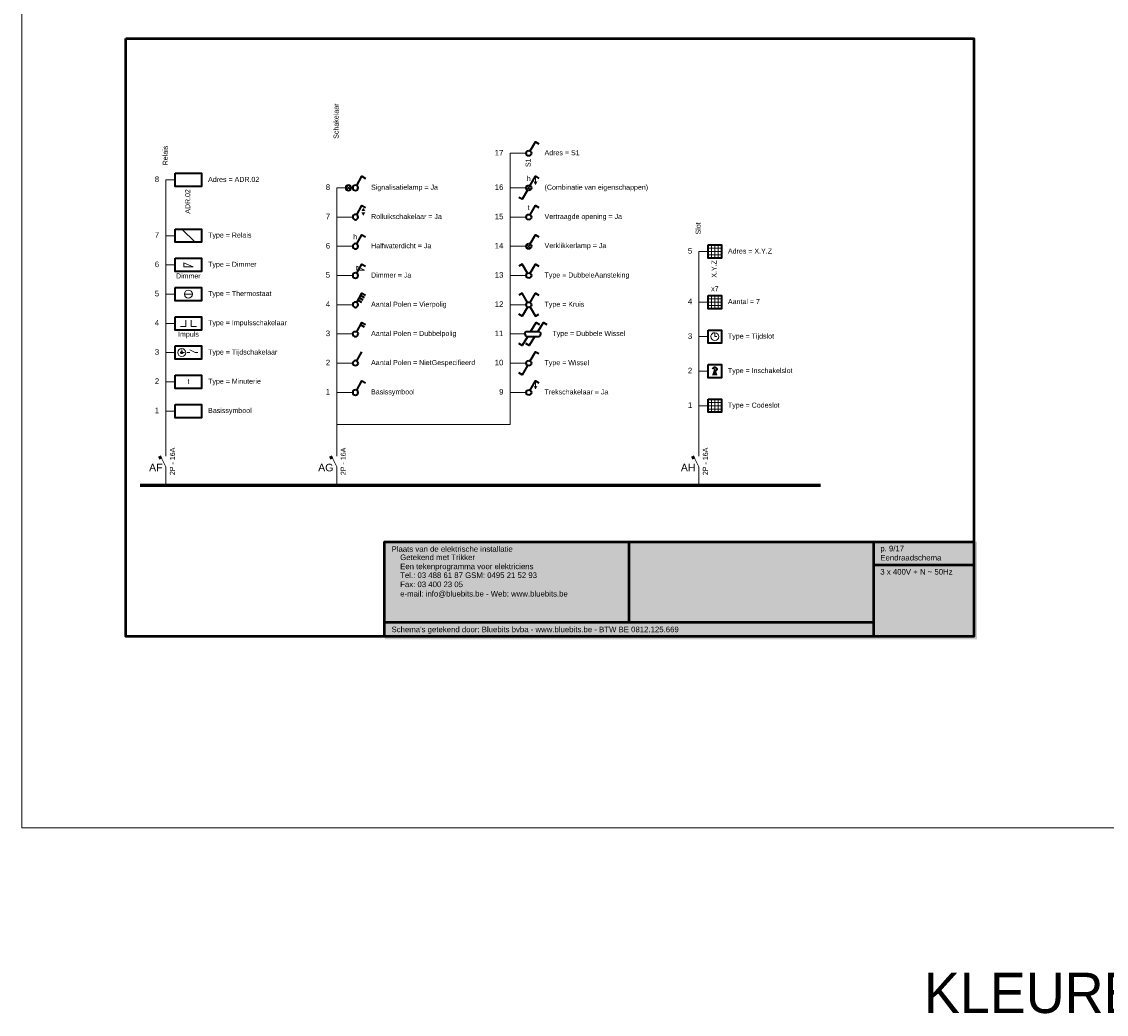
# Model space of a CAD drawing. Header units: millimetres. Extents: x 0 to 10560344, y -63228 to 177747.
# Tile 3 of 126: x 102466 to 109892, y -50602 to -43806. Entities that reach past the tile are written whole.
import ezdxf

# ---------------------------------------------------------------- set-up
doc = ezdxf.new("R2010")
doc.units = ezdxf.units.MM
for name, color, linetype in [('PDF11_Geometry', 7, 'Continuous'), ('PDF11_Solid Fills', 7, 'Continuous'), ('PDF11_Text', 7, 'Continuous')]:
    doc.layers.add(name, color=color, linetype=linetype)
doc.layers.add('text018', color=1, linetype='Continuous', lineweight=20)
doc.layers.add('xx HIDDEN', color=30, linetype='Continuous', lineweight=0, plot=False)
doc.styles.add('mvd', font='GOTHIC.TTF')
doc.styles.add('PDF Arial', font='arial.ttf')
doc.styles.add('PDF Arial Italic', font='txt')

msp = doc.modelspace()

# ---------------------------------------------------------------- linework, layer by layer
at = {"layer": 'PDF11_Geometry', "lineweight": 50}
msp.add_lwpolyline([(103180, -43921.7), (108985.8, -43921.7), (108985.8, -48015.1), (103180, -48015.1)], close=True, dxfattribs=at)
at = {"layer": 'PDF11_Geometry', "lineweight": 35}
for points in [[(105946.7, -44690.9), (105983.3, -44627.6), (106006.7, -44641.7)], [(104760, -44927.6), (104795.8, -44864.2), (104820, -44878.4)], [(105946.7, -44927.6), (105983.3, -44864.2), (106006.7, -44878.4)], [(105929.2, -44959.2), (105892.5, -45021.7), (105869.2, -45008.4)], [(104760, -45127.6), (104795.8, -45064.2), (104820, -45078.4)], [(105946.7, -45127.6), (105983.3, -45064.2), (106006.7, -45078.4)], [(104760, -45327.6), (104795.8, -45264.2), (104820, -45278.4)], [(105946.7, -45327.6), (105983.3, -45264.2), (106006.7, -45278.4)], [(104760, -45527.6), (104795.8, -45465.1), (104820, -45478.4)], [(105929.2, -45527.6), (105892.5, -45465.1), (105869.2, -45478.4)], [(105946.7, -45527.6), (105983.3, -45465.1), (106006.7, -45478.4)], [(104760, -45727.6), (104795.8, -45665.1), (104820, -45678.4)], [(105929.2, -45727.6), (105892.5, -45665.1), (105869.2, -45678.4)], [(105946.7, -45727.6), (105983.3, -45665.1), (106006.7, -45678.4)], [(104769.2, -45711.7), (104792.5, -45725.9)], [(104778.3, -45696.7), (104801.7, -45710.1)], [(104787.5, -45680.9), (104810.8, -45694.2)], [(105929.2, -45759.2), (105892.5, -45822.6), (105869.2, -45808.4)], [(105946.7, -45759.2), (105983.3, -45822.6), (106006.7, -45808.4)], [(104760, -45928.4), (104795.8, -45865.1), (104820, -45878.4)], [(104787.5, -45880.9), (104810.8, -45894.2)], [(105952.5, -45924.2), (105989.2, -45865.1), (106012.5, -45878.4)], [(106001.7, -45924.2), (106038.3, -45865.1), (106061.7, -45878.4)], [(105929.2, -45963.4), (105892.5, -46022.6), (105869.2, -46009.2)], [(105978.3, -45963.4), (105941.7, -46022.6), (105918.3, -46009.2)], [(105929.2, -45925.9), (106001.7, -45925.9)], [(104760, -46128.4), (104795.8, -46065.1)], [(105946.7, -46128.4), (105983.3, -46065.1), (106006.7, -46078.4)], [(105929.2, -46159.2), (105892.5, -46222.6), (105869.2, -46209.2)], [(104760, -46328.4), (104795.8, -46265.1), (104820, -46279.2)], [(105946.7, -46328.4), (105983.3, -46265.1), (106006.7, -46279.2)]]:
    msp.add_lwpolyline(points, dxfattribs=at)
at = {"layer": 'PDF11_Geometry', "lineweight": 20}
for points in [[(105920, -44706.7), (105874.2, -44706.7), (105810.8, -44706.7), (105810.8, -46435.1), (105810.8, -44943.4), (105874.2, -44943.4), (105920, -44943.4)], [(103516.7, -44888.4), (103453.3, -44888.4), (103453.3, -46562.6)], [(105983.3, -44919.2), (105974.2, -44900.9)], [(105983.3, -44864.2), (105983.3, -44919.2), (105992.5, -44900.9)], [(104623.3, -46435.1), (104623.3, -44943.4), (104686.7, -44943.4), (104685, -44943.4)], [(104690.8, -44930.1), (104716.7, -44955.9)], [(104690.8, -44955.9), (104716.7, -44930.1)], [(104721.7, -44943.4), (104732.5, -44943.4)], [(105925, -44930.1), (105950.8, -44955.9)], [(105925, -44955.9), (105950.8, -44930.1)], [(104732.5, -45143.4), (104686.7, -45143.4), (104623.3, -45143.4), (104623.3, -46435.1), (104623.3, -45343.4), (104686.7, -45343.4), (104732.5, -45343.4)], [(105920, -45143.4), (105874.2, -45143.4), (105810.8, -45143.4), (105810.8, -46435.1), (105810.8, -45343.4), (105874.2, -45343.4), (105920, -45343.4)], [(103516.7, -45470.9), (103453.3, -45470.9), (103453.3, -46562.6), (103453.3, -45270.9), (103516.7, -45270.9)], [(103562.5, -45225.1), (103653.3, -45315.9)], [(105925, -45330.9), (105950.8, -45355.9)], [(105925, -45355.9), (105950.8, -45330.9)], [(107166.7, -45356.7), (107257.5, -45356.7)], [(107189.2, -45334.2), (107189.2, -45425.1)], [(107211.7, -45334.2), (107211.7, -45425.1)], [(107235, -45334.2), (107235, -45425.1)], [(107166.7, -45961.7), (107102.5, -45961.7), (107102.5, -46562.6), (107102.5, -45380.1), (107166.7, -45380.1), (107257.5, -45380.1)], [(107166.7, -45402.6), (107257.5, -45402.6)], [(104732.5, -45543.4), (104686.7, -45543.4), (104623.3, -45543.4), (104623.3, -46435.1), (104623.3, -45743.4), (104686.7, -45743.4), (104732.5, -45743.4)], [(105920, -45543.4), (105874.2, -45543.4), (105810.8, -45543.4), (105810.8, -46435.1), (105810.8, -45743.4), (105874.2, -45743.4), (105920, -45743.4)], [(103516.7, -45870.9), (103453.3, -45870.9), (103453.3, -46562.6), (103453.3, -45670.9), (103516.7, -45670.9)], [(107166.7, -46198.4), (107102.5, -46198.4), (107102.5, -46562.6), (107102.5, -45725.1), (107166.7, -45725.1), (107257.5, -45725.1)], [(107166.7, -45702.6), (107257.5, -45702.6)], [(107189.2, -45680.1), (107189.2, -45770.9)], [(107211.7, -45680.1), (107211.7, -45770.9)], [(107235, -45680.1), (107235, -45770.9)], [(107166.7, -45748.4), (107257.5, -45748.4)], [(103553.3, -45892.6), (103589.2, -45892.6), (103589.2, -45849.2)], [(103662.5, -45892.6), (103625.8, -45892.6), (103625.8, -45849.2)], [(104732.5, -45943.4), (104686.7, -45943.4), (104623.3, -45943.4), (104623.3, -46435.1), (104623.3, -46144.2), (104686.7, -46144.2), (104732.5, -46144.2)], [(105910.8, -45943.4), (105874.2, -45943.4), (105810.8, -45943.4), (105810.8, -46435.1), (105810.8, -46144.2), (105874.2, -46144.2), (105920, -46144.2)], [(103516.7, -46270.9), (103453.3, -46270.9), (103453.3, -46562.6), (103453.3, -46070.9), (103516.7, -46070.9)], [(103562.5, -46049.2), (103562.5, -46070.9), (103580, -46070.9)], [(103598.3, -46070.9), (103616.7, -46070.9)], [(103616.7, -46052.6), (103653.3, -46070.9), (103671.7, -46070.9)], [(105983.3, -46320.1), (105974.2, -46301.7)], [(105983.3, -46265.1), (105983.3, -46320.1), (105992.5, -46301.7)], [(104623.3, -46562.6), (104623.3, -46525.9), (104623.3, -46435.1), (104623.3, -46344.2), (104686.7, -46344.2), (104732.5, -46344.2)], [(104623.3, -46780.9), (104623.3, -46689.2), (104623.3, -46653.4), (104623.3, -46562.6), (105810.8, -46562.6), (105810.8, -46525.9), (105810.8, -46435.1), (105810.8, -46344.2), (105874.2, -46344.2), (105920, -46344.2)], [(107166.7, -46412.6), (107257.5, -46412.6)], [(107189.2, -46389.2), (107189.2, -46480.1)], [(107211.7, -46389.2), (107211.7, -46480.1)], [(107235, -46389.2), (107235, -46480.1)], [(103516.7, -46471.7), (103453.3, -46471.7), (103453.3, -46562.6), (103453.3, -46653.4), (103453.3, -46689.2), (103453.3, -46780.9)], [(107257.5, -46435.1), (107166.7, -46435.1), (107102.5, -46435.1), (107102.5, -46562.6), (107102.5, -46653.4), (107102.5, -46689.2), (107102.5, -46780.9)], [(107166.7, -46457.6), (107257.5, -46457.6)], [(104586.7, -46780.9), (104623.3, -46853.4), (104623.3, -46944.2), (104623.3, -46980.9), (103278.3, -46980.9), (103453.3, -46980.9), (103453.3, -46944.2), (103453.3, -46853.4), (103416.7, -46780.9)], [(103278.3, -46980.9), (107935, -46980.9), (103278.3, -46980.9), (107935, -46980.9), (103278.3, -46980.9), (107935, -46980.9), (103278.3, -46980.9), (107935, -46980.9), (103278.3, -46980.9), (107935, -46980.9), (103278.3, -46980.9), (107935, -46980.9), (103278.3, -46980.9), (107935, -46980.9), (103278.3, -46980.9), (107935, -46980.9), (103278.3, -46980.9), (107102.5, -46980.9), (107102.5, -46944.2), (107102.5, -46853.4), (107066.7, -46780.9)]]:
    msp.add_lwpolyline(points, dxfattribs=at)
at = {"layer": 'PDF11_Geometry', "lineweight": 35}
for points in [[(103516.7, -44843.4), (103698.3, -44843.4), (103698.3, -44934.2), (103516.7, -44934.2)], [(103516.7, -45225.1), (103698.3, -45225.1), (103698.3, -45315.9), (103516.7, -45315.9)], [(107166.7, -45334.2), (107257.5, -45334.2), (107257.5, -45425.1), (107166.7, -45425.1)], [(103516.7, -45425.1), (103698.3, -45425.1), (103698.3, -45515.9), (103516.7, -45515.9)], [(103516.7, -45625.1), (103698.3, -45625.1), (103698.3, -45716.7), (103516.7, -45716.7)], [(107166.7, -45680.1), (107257.5, -45680.1), (107257.5, -45770.9), (107166.7, -45770.9)], [(103516.7, -45825.9), (103698.3, -45825.9), (103698.3, -45916.7), (103516.7, -45916.7)], [(107166.7, -45916.7), (107257.5, -45916.7), (107257.5, -46007.6), (107166.7, -46007.6)], [(103516.7, -46025.9), (103698.3, -46025.9), (103698.3, -46116.7), (103516.7, -46116.7)], [(107166.7, -46152.6), (107257.5, -46152.6), (107257.5, -46244.2), (107166.7, -46244.2)], [(103516.7, -46225.9), (103698.3, -46225.9), (103698.3, -46316.7), (103516.7, -46316.7)], [(107166.7, -46389.2), (107257.5, -46389.2), (107257.5, -46480.1), (107166.7, -46480.1)], [(103516.7, -46425.9), (103698.3, -46425.9), (103698.3, -46516.7), (103516.7, -46516.7)]]:
    msp.add_lwpolyline(points, close=True, dxfattribs=at)
for points in [[(104703.3, -44925.1, 0.409091), (104685, -44943.4, 0.409091), (104703.3, -44961.7, 0.409091), (104721.7, -44943.4, 0.409091)], [(104750.8, -44925.1, 0.409091), (104732.5, -44943.4, 0.409091), (104750.8, -44961.7, 0.409091), (104769.2, -44943.4, 0.409091)], [(104750.8, -45125.1, 0.409091), (104732.5, -45143.4, 0.409091), (104750.8, -45161.7, 0.409091), (104769.2, -45143.4, 0.409091)], [(104750.8, -45325.1, 0.409091), (104732.5, -45343.4, 0.409091), (104750.8, -45361.7, 0.409091), (104769.2, -45343.4, 0.409091)], [(104750.8, -45525.1, 0.409091), (104732.5, -45543.4, 0.409091), (104750.8, -45561.7, 0.409091), (104769.2, -45543.4, 0.409091)], [(104750.8, -45725.1, 0.409091), (104732.5, -45743.4, 0.409091), (104750.8, -45761.7, 0.409091), (104769.2, -45743.4, 0.409091)], [(104750.8, -46325.9, 0.409091), (104732.5, -46344.2, 0.409091), (104750.8, -46362.6, 0.409091), (104769.2, -46344.2, 0.409091)]]:
    msp.add_lwpolyline(points, format="xyb", close=True, dxfattribs=at)
at = {"layer": 'PDF11_Geometry', "lineweight": 20}
for points in [[(103575.8, -45484.2), (103575.8, -45456.7), (103639.2, -45484.2)], [(104760, -45506.7), (104760, -45480.1), (104814.2, -45506.7)]]:
    msp.add_lwpolyline(points, close=True, dxfattribs=at)
for points in [[(103635, -45670.9, 0.409091), (103607.5, -45643.4, 0.409091), (103580, -45670.9)], [(107185, -45961.7, -0.421875), (107211.7, -45935.1), (107211.7, -45961.7), (107225, -45961.7)], [(103562.5, -46043.4, 0.409091), (103535, -46070.9, 0.409091), (103562.5, -46098.4)]]:
    msp.add_lwpolyline(points, format="xyb", dxfattribs=at)
msp.add_lwpolyline([(103580, -45670.9), (103635, -45670.9, -0.409091), (103607.5, -45698.4, -0.409091)], format="xyb", close=True, dxfattribs=at)
at = {"layer": 'PDF11_Geometry', "lineweight": 35}
for points in [[(104732.5, -45943.4, 0.409091), (104750.8, -45961.7, 0.409091), (104769.2, -45943.4)], [(105910.8, -45943.4, 0.409091), (105929.2, -45961.7), (106001.7, -45961.7, 0.409091), (106020, -45943.4)], [(104769.2, -46144.2, 0.409091), (104750.8, -46125.9, 0.409091), (104732.5, -46144.2)]]:
    msp.add_lwpolyline(points, format="xyb", dxfattribs=at)
at = {"layer": 'PDF11_Geometry', "lineweight": 60}
for points in [[(103410, -46780.9), (103419.2, -46798.4)], [(104580.8, -46780.9), (104590, -46798.4)], [(107060, -46780.9), (107069.2, -46798.4)], [(107935, -46980.9), (103278.3, -46980.9)]]:
    msp.add_lwpolyline(points, dxfattribs=at)
at = {"layer": 'PDF11_Geometry', "lineweight": 50}
for points in [[(104950.8, -48015.1), (104950.8, -47365.9), (108985.8, -47365.9)], [(106624.2, -47365.9), (106624.2, -47916.7)], [(108297.5, -47365.9), (108297.5, -48015.1)], [(108297.5, -47523.4), (108985.8, -47523.4)], [(104950.8, -47916.7), (108297.5, -47916.7)]]:
    msp.add_lwpolyline(points, dxfattribs=at)
at = {"layer": 'PDF11_Geometry', "lineweight": 20}
msp.add_arc((107211.4, -45961.5), 27.7, 270.50195, 359.49805, dxfattribs=at)
at = {"layer": 'PDF11_Geometry', "lineweight": 35}
for points in [[(105920, -44706.7), (105920, -44696.7), (105927.5, -44688.4), (105938.3, -44688.4)], [(105938.3, -44688.4), (105948.3, -44688.4), (105955.8, -44696.7), (105955.8, -44706.7)], [(105938.3, -44725.1), (105927.5, -44725.1), (105920, -44716.7), (105920, -44706.7)], [(105955.8, -44706.7), (105955.8, -44716.7), (105948.3, -44725.1), (105938.3, -44725.1)], [(105920, -44943.4), (105920, -44933.4), (105927.5, -44925.1), (105938.3, -44925.1)], [(105938.3, -44925.1), (105948.3, -44925.1), (105955.8, -44933.4), (105955.8, -44943.4)], [(105938.3, -44961.7), (105927.5, -44961.7), (105920, -44953.4), (105920, -44943.4)], [(105955.8, -44943.4), (105955.8, -44953.4), (105948.3, -44961.7), (105938.3, -44961.7)], [(105920, -45143.4), (105920, -45133.4), (105927.5, -45125.1), (105938.3, -45125.1)], [(105938.3, -45161.7), (105927.5, -45161.7), (105920, -45153.4), (105920, -45143.4)], [(105938.3, -45125.1), (105948.3, -45125.1), (105955.8, -45133.4), (105955.8, -45143.4)], [(105955.8, -45143.4), (105955.8, -45153.4), (105948.3, -45161.7), (105938.3, -45161.7)], [(105920, -45343.4), (105920, -45333.4), (105927.5, -45325.1), (105938.3, -45325.1)], [(105938.3, -45361.7), (105927.5, -45361.7), (105920, -45353.4), (105920, -45343.4)], [(105938.3, -45325.1), (105948.3, -45325.1), (105955.8, -45333.4), (105955.8, -45343.4)], [(105955.8, -45343.4), (105955.8, -45353.4), (105948.3, -45361.7), (105938.3, -45361.7)], [(105920, -45543.4), (105920, -45533.4), (105927.5, -45525.1), (105938.3, -45525.1)], [(105938.3, -45561.7), (105927.5, -45561.7), (105920, -45553.4), (105920, -45543.4)], [(105938.3, -45525.1), (105948.3, -45525.1), (105955.8, -45533.4), (105955.8, -45543.4)], [(105955.8, -45543.4), (105955.8, -45553.4), (105948.3, -45561.7), (105938.3, -45561.7)], [(105920, -45743.4), (105920, -45733.4), (105927.5, -45725.1), (105938.3, -45725.1)], [(105938.3, -45761.7), (105927.5, -45761.7), (105920, -45753.4), (105920, -45743.4)], [(105938.3, -45725.1), (105948.3, -45725.1), (105955.8, -45733.4), (105955.8, -45743.4)], [(105955.8, -45743.4), (105955.8, -45753.4), (105948.3, -45761.7), (105938.3, -45761.7)], [(104732.5, -45943.4), (104732.5, -45933.4), (104740.8, -45925.9), (104750.8, -45925.9)], [(104750.8, -45925.9), (104760.8, -45925.9), (104769.2, -45933.4), (104769.2, -45943.4)], [(105910.8, -45943.4), (105910.8, -45933.4), (105919.2, -45925.9), (105929.2, -45925.9)], [(106001.7, -45925.9), (106011.7, -45925.9), (106020, -45933.4), (106020, -45943.4)], [(103557.5, -46070.9), (103557.5, -46068.4), (103560, -46066.7), (103562.5, -46066.7)], [(103562.5, -46075.9), (103560, -46075.9), (103557.5, -46073.4), (103557.5, -46070.9)], [(103562.5, -46066.7), (103565, -46066.7), (103566.7, -46068.4), (103566.7, -46070.9)], [(103566.7, -46070.9), (103566.7, -46073.4), (103565, -46075.9), (103562.5, -46075.9)], [(104750.8, -46161.7), (104740.8, -46161.7), (104732.5, -46154.2), (104732.5, -46144.2)], [(104769.2, -46144.2), (104769.2, -46154.2), (104760.8, -46161.7), (104750.8, -46161.7)], [(105920, -46144.2), (105920, -46134.2), (105927.5, -46125.9), (105938.3, -46125.9)], [(105938.3, -46161.7), (105927.5, -46161.7), (105920, -46154.2), (105920, -46144.2)], [(105938.3, -46125.9), (105948.3, -46125.9), (105955.8, -46134.2), (105955.8, -46144.2)], [(105955.8, -46144.2), (105955.8, -46154.2), (105948.3, -46161.7), (105938.3, -46161.7)], [(107198.3, -46185.1), (107198.3, -46177.6), (107204.2, -46170.9), (107211.7, -46170.9)], [(107211.7, -46170.9), (107219.2, -46170.9), (107225.8, -46177.6), (107225.8, -46185.1)], [(107225.8, -46185.1), (107225.8, -46192.6), (107219.2, -46198.4), (107211.7, -46198.4)], [(105920, -46344.2), (105920, -46334.2), (105927.5, -46325.9), (105938.3, -46325.9)], [(105938.3, -46325.9), (105948.3, -46325.9), (105955.8, -46334.2), (105955.8, -46344.2)], [(105938.3, -46362.6), (105927.5, -46362.6), (105920, -46354.2), (105920, -46344.2)], [(105955.8, -46344.2), (105955.8, -46354.2), (105948.3, -46362.6), (105938.3, -46362.6)]]:
    msp.add_open_spline(points, degree=3, dxfattribs=at)
at = {"layer": 'PDF11_Geometry', "lineweight": 20}
for points in [[(107211.7, -45989.2), (107196.7, -45989.2), (107185, -45976.7), (107185, -45961.7)], [(107211.7, -45935.1), (107226.7, -45935.1), (107239.2, -45946.7), (107239.2, -45961.7)], [(103562.5, -46043.4), (103577.5, -46043.4), (103589.2, -46055.9), (103589.2, -46070.9)], [(103589.2, -46070.9), (103589.2, -46085.9), (103577.5, -46098.4), (103562.5, -46098.4)]]:
    msp.add_open_spline(points, degree=3, dxfattribs=at)
at = {"layer": 'PDF11_Solid Fills', "transparency": 33554559}
for points in [[(104805, -45079.2), (104791.7, -45102.6), (104819.2, -45102.6)], [(104805, -45134.2), (104791.7, -45111.7), (104819.2, -45111.7)], [(107211.7, -46170.9), (107193.3, -46225.9), (107230, -46225.9)]]:
    msp.add_solid(points, dxfattribs=at)
at = {"layer": 'PDF11_Solid Fills', "color": 7, "lineweight": 35, "true_color": 0xffffff, "transparency": 33554559}
msp.add_solid([(104950.8, -47365.9), (109005.8, -47365.9), (104950.8, -48035.1), (109005.8, -48035.1)], dxfattribs=at)
at = {"layer": 'xx HIDDEN'}
msp.add_lwpolyline([(102466.1, -42868.2), (102466.1, -49325.3), (110028.5, -49325.3)], dxfattribs=at)

# ---------------------------------------------------------------- texts
at = {"layer": 'PDF11_Text', "char_height": 34.6, "attachment_point": 7, "rotation": 90}
for s, insert, style in [('Schakelaar', (104636.4, -44607.6), 'PDF Arial'), ('Relais', (103466.4, -44789.2), 'PDF Arial'), ('S1', (105951.3, -44800.9), 'PDF Arial Italic'), ('ADR.02', (103620.6, -45120.1), 'PDF Arial Italic'), ('Slot', (107115.5, -45262.6), 'PDF Arial'), ('X.Y.Z', (107224.1, -45558.4), 'PDF Arial Italic'), ('2P - 16A', (103515.6, -46910.1), 'PDF Arial'), ('2P - 16A', (104685.5, -46910.1), 'PDF Arial'), ('2P - 16A', (107164.7, -46910.1), 'PDF Arial')]:
    msp.add_mtext(s, dxfattribs=dict(at, insert=insert, style=style))
at = {"layer": 'PDF11_Text', "attachment_point": 7, "style": 'PDF Arial'}
for s, insert, char_height in [('17', (105705, -44721.7), 38.18), ('Adres = S1', (106045.8, -44720.7), 34.6), ('8', (103377.5, -44904), 38.2), ('h', (105924.1, -44895.9), 34.6), ('Adres = ADR.02', (103742.5, -44903.2), 34.598), ('8', (104548.3, -44958.2), 38.2), ('Signalisatielamp = Ja', (104858.3, -44966.9), 34.598), ('16', (105705, -44958.2), 38.18), ('(Combinatie van eigenschappen)', (106045.8, -44966.9), 34.598), ('t', (105930.7, -45096.2), 34.6), ('7', (104548.3, -45158.4), 38.2), ('Rolluikschakelaar = Ja', (104858.3, -45157.3), 34.598), ('15', (105705, -45159.1), 38.18), ('Vertraagde opening = Ja', (106045.8, -45166.9), 34.598), ('7', (103377.5, -45285.1), 38.2), ('Type = Relais', (103742.5, -45294.4), 34.598), ('h', (104736.6, -45295.9), 34.6), ('6', (104548.3, -45359.1), 38.2), ('Halfwaterdicht = Ja', (104858.3, -45357.3), 34.598), ('14', (105705, -45358.4), 38.18), ('Verklikkerlamp = Ja', (106045.8, -45366.3), 34.598), ('5', (107027.4, -45394.9), 38.2), ('Adres = X.Y.Z', (107301.6, -45394), 34.598), ('6', (103377.5, -45486.5), 38.2), ('Type = Dimmer', (103742.5, -45494.4), 34.598), ('Dimmer', (103522.5, -45564), 34.6), ('5', (104548.3, -45559.1), 38.2), ('Dimmer = Ja', (104858.3, -45558.2), 34.598), ('13', (105705, -45559.1), 38.18), ('Type = DubbeleAansteking', (106045.8, -45567.8), 34.598), ('5', (103377.5, -45686.5), 38.2), ('Type = Thermostaat', (103742.5, -45694.4), 34.598), ('x7', (107186.6, -45650.9), 34.6), ('4', (104548.3, -45758.4), 38.2), ('Aantal Polen = Vierpolig', (104858.3, -45767.7), 34.598), ('12', (105705, -45758.4), 38.18), ('Type = Kruis', (106045.8, -45767.7), 34.598), ('4', (107027.4, -45740.1), 38.2), ('Aantal = 7', (107301.6, -45739.8), 34.6), ('4', (103377.5, -45885.9), 38.2), ('Type = Impulsschakelaar', (103742.5, -45894.4), 34.598), ('Impuls', (103536.7, -45973), 34.6), ('3', (104548.3, -45959.1), 38.2), ('Aantal Polen = Dubbelpolig', (104858.3, -45967.7), 34.598), ('11', (105705, -45958.4), 38.18), ('Type = Dubbele Wissel', (106099.9, -45967.7), 34.598), ('3', (107027.4, -45977.4), 38.2), ('Type = Tijdslot', (107301.6, -45986.1), 34.598), ('3', (103377.5, -46086.6), 38.2), ('Type = Tijdschakelaar', (103742.5, -46095.2), 34.598), ('2', (104548.3, -46158.4), 38.2), ('10', (105705, -46159.1), 38.18), ('Aantal Polen = NietGespecifieerd', (104858.3, -46167.2), 34.598), ('Type = Wissel', (106045.8, -46167.7), 34.598), ('2', (107027.4, -46213.4), 38.2), ('Type = Inschakelslot', (107301.6, -46221.9), 34.598), ('2', (103377.5, -46285.9), 38.2), ('t', (103600.8, -46285.4), 34.6), ('Type = Minuterie', (103742.5, -46295.2), 34.598), ('1', (104548.3, -46358.4), 38.2), ('Basissymbool', (104858.3, -46367.7), 34.598), ('9', (105734.9, -46359.1), 38.2), ('Trekschakelaar = Ja', (106045.8, -46358.2), 34.598), ('1', (107027.4, -46450.1), 38.2), ('Type = Codeslot', (107301.6, -46458.6), 34.598), ('1', (103377.5, -46485.9), 38.2), ('Basissymbool', (103742.5, -46495.2), 34.598), ('AF', (103338.3, -46884.2), 51.9), ('AG', (104495.8, -46885.1), 51.9), ('AH', (106979.1, -46884.2), 51.9), ('Plaats van de elektrische installatie', (104998.3, -47435.7), 38.177), ('Getekend met Trikker', (105057.4, -47492.4), 38.177), ('p. 9/17', (108344.9, -47443.1), 38.18), ('Eendraadschema', (108344.9, -47494.9), 38.177), ('Een tekenprogramma voor elektriciens', (105057.4, -47565.5), 38.177), ('Tel.: 03 488 61 87 GSM: 0495 21 52 93', (105057.4, -47614.9), 38.177), ('3 x 400V + N ~ 50Hz', (108344.9, -47591.6), 38.177), ('Fax: 03 400 23 05', (105057.4, -47677.4), 38.177), ('e-mail: info@bluebits.be - Web: www.bluebits.be', (105057.4, -47748.8), 38.177), ("Schema's getekend door: Bluebits bvba - www.bluebits.be - BTW BE 0812.125.669", (104998.3, -47997.1), 38.177)]:
    msp.add_mtext(s, dxfattribs=dict(at, insert=insert, char_height=char_height))
at = {"layer": 'text018', "transparency": 33554687, "insert": (111575, -50596.7), "char_height": 400, "attachment_point": 9, "style": 'mvd'}
msp.add_mtext('{\\H0.68966x;KLEURENSTAAT}', dxfattribs=at)
msp.add_mtext('{\\H0.68966x;KLEURENSTAAT}', dxfattribs=at)

doc.saveas('drawing.dxf')
